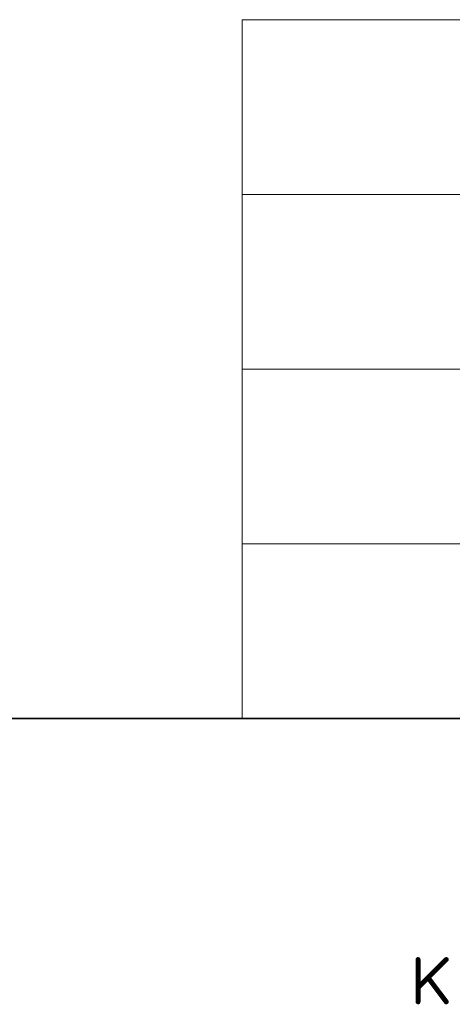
# Model space of a CAD drawing. Header units: millimetres. Extents: x 4497 to 13960, y 12291 to 16372.
# Tile 142 of 217: x 5929 to 5948, y 14625 to 14668. Entities that reach past the tile are written whole.
import ezdxf

# ---------------------------------------------------------------- set-up
doc = ezdxf.new("R2010")
doc.units = ezdxf.units.MM
doc.header["$LTSCALE"] = 0.8
doc.layers.get('0').update_dxf_attribs({"linetype": 'CONTINUOUS', "lineweight": 0})
doc.layers.add('2', color=3, linetype='CONTINUOUS', lineweight=0)

# ---------------------------------------------------------------- blocks, each defined once
blk = doc.blocks.new('SMOOTH_0$064516')
at = {"const_width": 0.0323}
blk.add_lwpolyline([(-0.016, 0, 1), (0.016, 0, 1)], format="xyb", close=True, dxfattribs=at)
blk = doc.blocks.new('logo')
at = {"color": 7, "const_width": 0.859}
for points in [[(-3519.27, 5311.97), (-3524.16, 5307.08)], [(-3524.16, 5311.97), (-3524.16, 5304.64)], [(-3522.42, 5308.82), (-3519.27, 5304.64)]]:
    blk.add_lwpolyline(points, dxfattribs=at)
at = {"color": 7, "xscale": 13.31, "yscale": 13.31, "zscale": 13.31}
for p in [(-3524.16, 5311.97), (-3519.27, 5311.97), (-3522.42, 5308.82), (-3524.16, 5307.08), (-3524.16, 5304.64), (-3519.27, 5304.64)]:
    blk.add_blockref('SMOOTH_0$064516', p, dxfattribs=at)

msp = doc.modelspace()

# ---------------------------------------------------------------- linework, layer by layer
at = {"color": 7, "linetype": 'Continuous', "lineweight": 35}
msp.add_line((5928.578, 14637.566), (6004.037, 14637.566), dxfattribs=at)
at = {"layer": '2'}
for p, q in [((5938.854, 14667.566), (6004.037, 14667.566)), ((5938.854, 14667.566), (5938.854, 14637.566)), ((5938.854, 14660.066), (6004.037, 14660.066)), ((5938.854, 14652.566), (6004.037, 14652.566)), ((5938.854, 14645.066), (6004.037, 14645.066))]:
    msp.add_line(p, q, dxfattribs=at)

# ---------------------------------------------------------------- block references
at = {"color": 3, "linetype": 'Continuous', "xscale": 0.2477402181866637, "yscale": 0.2477402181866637, "zscale": 0.2477402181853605}
msp.add_blockref('logo', (6819.482, 13311.235), dxfattribs=at)

doc.saveas('drawing.dxf')
